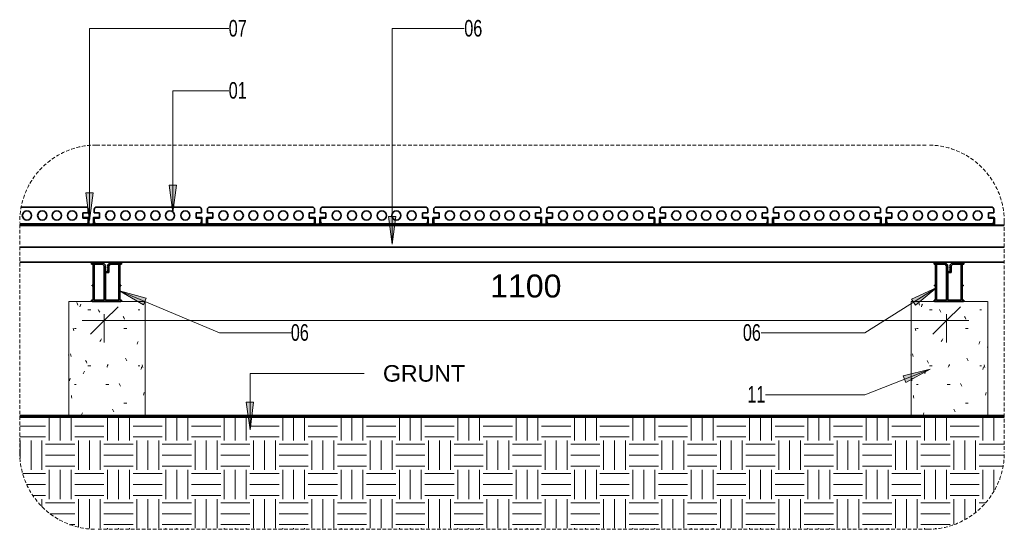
# Model space of a CAD drawing. Header units: millimetres. Extents: x -19138 to -6979, y -297 to 3413.
# Tile 2 of 3: x -11497 to -10211, y -297 to 367. Entities that reach past the tile are written whole.
import ezdxf

# ---------------------------------------------------------------- set-up
doc = ezdxf.new("R2010")
doc.units = ezdxf.units.MM
doc.linetypes.add('Ukryty', pattern=[7.14375, 4.7625, -2.38125])
for name, color, linetype, lineweight in [('A-ANNO-DIMS', 211, 'Continuous', 9), ('A-ANNO-DIMS-12', 211, 'Continuous', 9), ('A-ANNO-IDEN', 131, 'Continuous', 9), ('A-DETL-HDLN', 90, 'Ukryty', 18), ('A-FLOR', 192, 'Continuous', 18), ('A-FLOR-PATT', 8, 'Continuous', 70), ('A-GENM', 13, 'Continuous', 18), ('G-ANNO-TEXT', 231, 'Continuous', 9), ('G-IMPT', 8, 'Continuous', 18), ('S-COLS', 52, 'Continuous', 18)]:
    doc.layers.add(name, color=color, linetype=linetype, lineweight=lineweight)
doc.styles.add('Arial', font='arial.ttf', dxfattribs={"width": 0.7, "height": 21.6})
doc.styles.add('Arial_1', font='arial.ttf', dxfattribs={"height": 21.6})
doc.styles.add('Arial_2', font='arial.ttf', dxfattribs={"height": 30})
doc.dimstyles.new('Przekątna_-_2_5_mm_Arial', dxfattribs={"dimscale": 304.8, "dimtxt": 30.607782, "dimasz": 0.11811, "dimexe": 0.094488, "dimexo": 0.059055, "dimgap": 0.068898, "dimtad": 1, "dimdec": 0, "dimzin": 0, "dimdsep": 46, "dimtxsty": 'Arial_2', "dimblk1": 'OBLIQUE', "dimblk2": 'OBLIQUE', "dimsah": 1, "dimcen": 0.09, "dimdle": 0.094488, "dimazin": 0, "dimtfac": 1, "dimtdec": 4, "dimtix": 1, "dimtmove": 0, "dimatfit": 3, "dimfxl": 1, "dimtvp": 1, "dimtfill": 1, "dimtolj": 1, "dimtzin": 0, "dimarcsym": 2})

# ---------------------------------------------------------------- blocks, each defined once
blk = doc.blocks.new('Legar LD5039ALU - Legar LD5039ALU_dwg-335003-Przekrój 2 _ odwołanie 1')
at = {"layer": 'G-IMPT'}
blk.add_line((-10285.1, 39), (-10285.1, 38.6), dxfattribs=at)
blk = doc.blocks.new('Legar LD5039ALU - Legar LD5039ALU-353055-Przekrój 2 _ odwołanie 1')
at = {"layer": 'A-GENM', "lineweight": 35}
for p, q in [((-10287.6, 50), (-10303, 50)), ((-10303, 50), (-10303, 48.5)), ((-10303, 48.5), (-10301.1, 48.5)), ((-10301.1, 48.5), (-10301.1, 21.4)), ((-10299.6, 1.5), (-10299.6, 48.5)), ((-10299.6, 48.5), (-10288.6, 48.5)), ((-10288.6, 48.5), (-10286.5, 46.6)), ((-10284.8, 47.3), (-10287.6, 50)), ((-10286.5, 46.6), (-10286.5, 1.5)), ((-10285.5, 40.2), (-10284.6, 41.1)), ((-10284.7, 39.4), (-10285.5, 40.2)), ((-10285.5, 38.6), (-10284.7, 39.4)), ((-10285.4, 46.7), (-10284.8, 47.3)), ((-10284.6, 45.9), (-10285.4, 46.7)), ((-10285.4, 45.1), (-10284.6, 45.9)), ((-10284.5, 44.3), (-10285.4, 45.1)), ((-10285.4, 41.9), (-10284.5, 42.7)), ((-10284.6, 41.1), (-10285.4, 41.9)), ((-10285.3, 43.5), (-10284.5, 44.3)), ((-10284.5, 42.7), (-10285.3, 43.5)), ((-10279.6, 50), (-10282.7, 46.9)), ((-10282.7, 46.9), (-10281.6, 45.8)), ((-10281.7, 39.4), (-10282.6, 38.6)), ((-10281.6, 45.8), (-10282.5, 44.9)), ((-10282.5, 44.9), (-10281.7, 44.2)), ((-10281.7, 44.2), (-10282.5, 43.4)), ((-10282.5, 43.4), (-10281.7, 42.6)), ((-10281.7, 42.6), (-10282.5, 41.7)), ((-10282.5, 41.7), (-10281.7, 40.9)), ((-10281.7, 40.9), (-10282.5, 40.1)), ((-10282.5, 40.1), (-10281.7, 39.4)), ((-10280.5, 46.6), (-10278.6, 48.5)), ((-10280.5, 37.5), (-10280.5, 46.6)), ((-10264, 50), (-10279.6, 50)), ((-10278.6, 48.5), (-10267.6, 48.5)), ((-10267.6, 48.5), (-10267.6, 1.5)), ((-10266.1, 21.3), (-10266.1, 48.5)), ((-10266.1, 48.5), (-10264, 48.5)), ((-10264, 48.5), (-10264, 50)), ((-10282.6, 38.6), (-10285.5, 38.6)), ((-10285, 1.5), (-10285, 37.5)), ((-10285, 37.5), (-10280.5, 37.5)), ((-10301.1, 21.4), (-10302.5, 21.4)), ((-10302.5, 21.4), (-10302.5, 20.3)), ((-10302.5, 20.3), (-10301.1, 20.3)), ((-10301.1, 20.3), (-10301.1, 1.5)), ((-10264.9, 21.3), (-10266.1, 21.3)), ((-10266.1, 1.6), (-10266.1, 20.3)), ((-10266.1, 20.3), (-10264.9, 20.3)), ((-10264.9, 20.3), (-10264.9, 21.3)), ((-10301.1, 1.5), (-10303, 1.5)), ((-10303, 1.5), (-10303, 0.7)), ((-10302.4, 0), (-10264.9, 0)), ((-10286.5, 1.5), (-10299.6, 1.5)), ((-10267.6, 1.5), (-10285, 1.5)), ((-10264, 1.6), (-10266.1, 1.6)), ((-10264, 0.8), (-10264, 1.6))]:
    blk.add_line(p, q, dxfattribs=at)
for centre, radius, start, end in [((-10302.3, 0.7), 0.679, 181.4994, 259.7032), ((-10264.9, 1), 0.954, 270.8148, 351.3248)]:
    blk.add_arc(centre, radius, start, end, dxfattribs=at)
blk.add_blockref('Legar LD5039ALU - Legar LD5039ALU_dwg-335003-Przekrój 2 _ odwołanie 1', (0, 0))
blk = doc.blocks.new('Legar LD5039ALU - Legar LD5039ALU-352915-Przekrój 2 _ odwołanie 1')
at = {"layer": 'A-GENM'}
for p, q in [((-11496.9, 100.1), (-11425.7, 100.1)), ((-11496.9, 98.6), (-10211.2, 98.6)), ((-11381.8, 100.1), (-11277.9, 100.1)), ((-11233.9, 100.1), (-11130.1, 100.1)), ((-11086.1, 100.1), (-10982.2, 100.1)), ((-10938.3, 100.1), (-10834.4, 100.1)), ((-10790.5, 100.1), (-10686.6, 100.1)), ((-10642.7, 100.1), (-10538.8, 100.1)), ((-10494.9, 100.1), (-10391, 100.1)), ((-10347.1, 100.1), (-10211.2, 100.1)), ((-11496.9, 71.4), (-10211.2, 71.4)), ((-11496.9, 70.4), (-10211.2, 70.4)), ((-11496.9, 51.6), (-10211.2, 51.6)), ((-11496.9, 50.7), (-10211.2, 50.7))]:
    blk.add_line(p, q, dxfattribs=at)
blk = doc.blocks.new('Deska LD14022 - Deska LD14022-352578-Przekrój 2 _ odwołanie 1')
at = {"layer": 'A-GENM', "lineweight": 35}
for p, q in [((-10365, 120.1), (-10365, 115.6)), ((-10228, 123.1), (-10362, 123.1)), ((-10225, 115.6), (-10225, 120.1)), ((-10365, 115.6), (-10358, 115.6)), ((-10358, 108.6), (-10365, 108.6)), ((-10365, 108.6), (-10365, 104.1)), ((-10358, 115.6), (-10358, 108.6)), ((-10232, 115.6), (-10225, 115.6)), ((-10232, 108.6), (-10232, 115.6)), ((-10225, 108.6), (-10232, 108.6)), ((-10225, 104.1), (-10225, 108.6)), ((-10362, 101.1), (-10228, 101.1))]:
    blk.add_line(p, q, dxfattribs=at)
for centre, radius, start, end in [((-10362, 120.1), 3, 90, 180), ((-10344, 112.1), 6, 0, 180), ((-10324, 112.1), 6, 0, 180), ((-10305, 112.1), 6, 0, 180), ((-10285, 112.1), 6, 0, 180), ((-10266, 112.1), 6, 0, 180), ((-10246, 112.1), 6, 0, 180), ((-10228, 120.1), 3, 360, 90), ((-10362, 104.1), 3, 180, 270), ((-10344, 112.1), 6, 180, 360), ((-10324, 112.1), 6, 180, 0), ((-10305, 112.1), 6, 180, 0), ((-10285, 112.1), 6, 180, 0), ((-10266, 112.1), 6, 180, 0), ((-10246, 112.1), 6, 180, 0), ((-10228, 104.1), 3, 270, 0)]:
    blk.add_arc(centre, radius, start, end, dxfattribs=at)
blk = doc.blocks.new('Deska LD14022 - Deska LD14022-V1-Przekrój 2 _ odwołanie 1')
at = {"layer": 'A-GENM', "lineweight": 35}
for p, q in [((-11410.5, 123.1), (-11494.9, 123.1)), ((-11407.5, 115.6), (-11407.5, 120.1)), ((-11414.5, 115.6), (-11407.5, 115.6)), ((-11414.5, 108.6), (-11414.5, 115.6)), ((-11407.5, 108.6), (-11414.5, 108.6)), ((-11407.5, 104.1), (-11407.5, 108.6)), ((-11496.9, 101.1), (-11410.5, 101.1))]:
    blk.add_line(p, q, dxfattribs=at)
for centre, radius, start, end in [((-11487.5, 112.1), 6, 0, 180), ((-11467.5, 112.1), 6, 0, 180), ((-11448.5, 112.1), 6, 0, 180), ((-11428.5, 112.1), 6, 0, 180), ((-11410.5, 120.1), 3, 360, 90), ((-11487.5, 112.1), 6, 180, 0), ((-11467.5, 112.1), 6, 180, 0), ((-11448.5, 112.1), 6, 180, 0), ((-11428.5, 112.1), 6, 180, 0), ((-11410.5, 104.1), 3, 270, 360)]:
    blk.add_arc(centre, radius, start, end, dxfattribs=at)
blk = doc.blocks.new('Klips montażowy - Klips montażowy-338564-Przekrój 2 _ odwołanie 1')
at = {"layer": 'A-GENM'}
for p, q in [((-10372.7, 109.7), (-10379, 109.7)), ((-10379, 109.7), (-10379, 108.7)), ((-10379, 108.7), (-10372.7, 108.7)), ((-10372.7, 108.7), (-10372.7, 102.1)), ((-10371.7, 102.1), (-10371.7, 108.7)), ((-10366.4, 108.7), (-10366.4, 102.2)), ((-10359, 109.7), (-10365.4, 109.7)), ((-10365.4, 102.1), (-10365.4, 108.7)), ((-10365.4, 108.7), (-10359, 108.7)), ((-10359, 108.7), (-10359, 109.7)), ((-10391, 101.1), (-10391, 100.1)), ((-10390, 100.1), (-10391, 100.1)), ((-10348, 100.1), (-10390, 100.1)), ((-10375.8, 101.1), (-10362, 101.1)), ((-10347.1, 100.1), (-10348, 100.1)), ((-10347, 100.1), (-10347, 101.1))]:
    blk.add_line(p, q, dxfattribs=at)
for centre, radius, start, end in [((-10372.7, 108.7), 1.02, 1.0086, 91.3585), ((-10365.4, 108.7), 0.999, 89.9918, 180.1002), ((-10370.7, 102.1), 2.02, 181.3297, 210.3103), ((-10370.7, 102.1), 1.02, 181.3297, 267.0619), ((-10370.7, 102.1), 1.02, 254.1512, 264.2193), ((-10367.5, 102.2), 1.15, 278.1774, 358.3046), ((-10367.5, 102.2), 2.14, 328.0632, 358.3046)]:
    blk.add_arc(centre, radius, start, end, dxfattribs=at)
blk = doc.blocks.new('Klips montażowy - Klips montażowy-V2-Przekrój 2 _ odwołanie 1')
at = {"layer": 'A-GENM'}
for p, q in [((-11407.5, 109.7), (-11413.8, 109.7)), ((-11413.8, 109.7), (-11413.8, 108.7)), ((-11413.8, 108.7), (-11407.4, 108.7)), ((-11407.4, 108.7), (-11407.4, 102.1)), ((-11406.4, 102.1), (-11406.4, 108.7)), ((-11401.1, 108.7), (-11401.1, 102.2)), ((-11393.7, 109.7), (-11400.1, 109.7)), ((-11400.1, 102.1), (-11400.1, 108.7)), ((-11400.1, 108.7), (-11393.7, 108.7)), ((-11393.7, 108.7), (-11393.7, 109.7)), ((-11425.7, 101.1), (-11425.7, 100.1)), ((-11424.7, 100.1), (-11425.7, 100.1)), ((-11382.7, 100.1), (-11424.7, 100.1)), ((-11410.5, 101.1), (-11396.7, 101.1)), ((-11381.8, 100.1), (-11382.7, 100.1)), ((-11381.7, 100.1), (-11381.7, 101.1))]:
    blk.add_line(p, q, dxfattribs=at)
for centre, radius, start, end in [((-11407.4, 108.7), 1.02, 1.0086, 91.3585), ((-11400.1, 108.7), 0.999, 89.9918, 180.1002), ((-11405.4, 102.1), 2.02, 181.3297, 210.3103), ((-11405.4, 102.1), 1.02, 181.3297, 267.0619), ((-11405.4, 102.1), 1.02, 254.1512, 264.2193), ((-11402.2, 102.2), 1.15, 277.2704, 358.3046), ((-11402.2, 102.2), 2.14, 328.0632, 358.3046)]:
    blk.add_arc(centre, radius, start, end, dxfattribs=at)
blk = doc.blocks.new('FP_3-Przekrój 2 _ odwołanie 1')
at = {"layer": 'S-COLS'}
for p, q in [((-11332.9, -150), (-11332.9, 0)), ((-11342.3, -10.8), (-11340, -10.8)), ((-11360.9, -21.2), (-11361.8, -19.5)), ((-11360, -23), (-11360.9, -21.2)), ((-11360.8, -35.2), (-11357.2, -35.2)), ((-11342.9, -53.9), (-11343.5, -55.6)), ((-11342.3, -52.1), (-11342.9, -53.9)), ((-11333.2, -59.6), (-11332.8, -59.6)), ((-11358, -75.7), (-11358.9, -73.9)), ((-11357.1, -77.4), (-11358, -75.7)), ((-11382.1, -83.7), (-11382.9, -85.2)), ((-11381.2, -82.2), (-11382.1, -83.7)), ((-11342.3, -83.9), (-11340, -83.9)), ((-11338.1, -87.2), (-11338.6, -88.9)), ((-11337.7, -85.5), (-11338.1, -87.2)), ((-11336.4, -84.6), (-11336.8, -82.8)), ((-11336.1, -86.3), (-11336.4, -84.6)), ((-11382.9, -108.3), (-11380.4, -108.3)), ((-11366.1, -109), (-11367.1, -107.2)), ((-11365.2, -110.7), (-11366.1, -109)), ((-11334.8, -120.5), (-11335.1, -122.2)), ((-11334.6, -118.8), (-11334.8, -120.5)), ((-11374.8, -142.3), (-11375.8, -140.5)), ((-11360.8, -132.7), (-11357.2, -132.7)), ((-11373.8, -144), (-11374.8, -142.3)), ((-11363.8, -148.8), (-11364.4, -150)), ((-11346.4, -150), (-11346.6, -149.5))]:
    blk.add_line(p, q, dxfattribs=at)
blk = doc.blocks.new('FP_4-Przekrój 2 _ odwołanie 1')
at = {"layer": 'S-COLS'}
for p, q in [((-11432.9, 0), (-11432.9, -150)), ((-11421.5, -3.4), (-11422.2, -1.6)), ((-11420.9, -5.1), (-11421.5, -3.4)), ((-11417.7, -5.1), (-11418.4, -6.9)), ((-11416.9, -3.4), (-11417.7, -5.1)), ((-11407.8, -10.8), (-11404.2, -10.8)), ((-11393.5, -12.3), (-11394.5, -10.6)), ((-11392.5, -14.1), (-11393.5, -12.3)), ((-11426.6, -36.7), (-11427.1, -35)), ((-11426.1, -38.4), (-11426.6, -36.7)), ((-11425.3, -35.2), (-11423, -35.2)), ((-11391.1, -50.6), (-11392.1, -52.4)), ((-11390.1, -48.9), (-11391.1, -50.6)), ((-11432.9, -59.6), (-11432.5, -59.6)), ((-11432.9, -68.5), (-11433, -70.2)), ((-11432.8, -66.7), (-11432.9, -68.5)), ((-11430.3, -70), (-11430.6, -68.3)), ((-11429.9, -71.7), (-11430.3, -70)), ((-11409.9, -78.9), (-11410.8, -77.2)), ((-11409.1, -80.7), (-11409.9, -78.9)), ((-11407.8, -83.9), (-11404.2, -83.9)), ((-11382.9, -85.2), (-11383.2, -85.7)), ((-11431.5, -101.8), (-11431.7, -103.5)), ((-11431.2, -100), (-11431.5, -101.8)), ((-11413.3, -92.9), (-11414.1, -94.6)), ((-11412.5, -91.1), (-11413.3, -92.9)), ((-11425.3, -108.3), (-11423, -108.3)), ((-11384.5, -108.3), (-11382.9, -108.3)), ((-11429.1, -124.4), (-11429.5, -122.7)), ((-11428.7, -126.2), (-11429.1, -124.4)), ((-11415.9, -147.3), (-11416.6, -149)), ((-11415.1, -145.5), (-11415.9, -147.3))]:
    blk.add_line(p, q, dxfattribs=at)
blk = doc.blocks.new('Słup betonowy o przekroju okrągłym - 300mm-354022-Przekrój 2 _ odwołanie 1')
at = {"layer": 'S-COLS'}
for p, q in [((-11402.5, 0), (-11432.8, 0)), ((-11333.1, 0), (-11364.9, 0))]:
    blk.add_line(p, q, dxfattribs=at)
for name in ['FP_4-Przekrój 2 _ odwołanie 1', 'FP_3-Przekrój 2 _ odwołanie 1']:
    blk.add_blockref(name, (0, 0), dxfattribs=at)
blk = doc.blocks.new('FP_6-Przekrój 2 _ odwołanie 1')
at = {"layer": 'S-COLS'}
for p, q in [((-10232.9, -150), (-10232.9, 0)), ((-10243.1, -10.8), (-10240.8, -10.8)), ((-10262.2, -21.2), (-10263.1, -19.5)), ((-10261.3, -23), (-10262.2, -21.2)), ((-10262.1, -35.2), (-10258.5, -35.2)), ((-10243.7, -53.9), (-10244.4, -55.6)), ((-10243.1, -52.1), (-10243.7, -53.9)), ((-10233.4, -59.6), (-10232.9, -59.6)), ((-10259.3, -75.7), (-10260.2, -73.9)), ((-10258.4, -77.4), (-10259.3, -75.7)), ((-10282.6, -82.2), (-10282.9, -82.7)), ((-10243.1, -83.9), (-10240.8, -83.9)), ((-10238.8, -87.2), (-10239.3, -88.9)), ((-10238.3, -85.5), (-10238.8, -87.2)), ((-10237, -84.6), (-10237.4, -82.8)), ((-10236.6, -86.3), (-10237, -84.6)), ((-10282.9, -108.3), (-10281.9, -108.3)), ((-10267.5, -109), (-10268.5, -107.2)), ((-10266.5, -110.7), (-10267.5, -109)), ((-10235.3, -120.5), (-10235.6, -122.2)), ((-10235, -118.8), (-10235.3, -120.5)), ((-10276.2, -142.3), (-10277.2, -140.5)), ((-10262.1, -132.7), (-10258.5, -132.7)), ((-10275.2, -144), (-10276.2, -142.3)), ((-10265.1, -148.8), (-10265.8, -150)), ((-10247.4, -150), (-10247.6, -149.5))]:
    blk.add_line(p, q, dxfattribs=at)
blk = doc.blocks.new('FP_7-Przekrój 2 _ odwołanie 1')
at = {"layer": 'S-COLS'}
for p, q in [((-10332.9, 0), (-10332.9, -150)), ((-10322.4, -3.4), (-10323, -1.6)), ((-10321.8, -5.1), (-10322.4, -3.4)), ((-10318.7, -5.1), (-10319.4, -6.9)), ((-10318, -3.4), (-10318.7, -5.1)), ((-10309, -10.8), (-10305.5, -10.8)), ((-10294.9, -12.3), (-10295.8, -10.6)), ((-10293.9, -14.1), (-10294.9, -12.3)), ((-10327.3, -36.7), (-10327.7, -35)), ((-10326.8, -38.4), (-10327.3, -36.7)), ((-10326, -35.2), (-10323.8, -35.2)), ((-10292.5, -50.6), (-10293.5, -52.4)), ((-10291.5, -48.9), (-10292.5, -50.6)), ((-10333, -59.6), (-10332.7, -59.6)), ((-10333, -68.5), (-10333.1, -70.2)), ((-10333, -66.7), (-10333, -68.5)), ((-10330.7, -70), (-10331, -68.3)), ((-10330.4, -71.7), (-10330.7, -70)), ((-10311.1, -78.9), (-10312, -77.2)), ((-10310.3, -80.7), (-10311.1, -78.9)), ((-10309, -83.9), (-10305.5, -83.9)), ((-10283.8, -84.2), (-10284.6, -85.7)), ((-10282.9, -82.7), (-10283.8, -84.2)), ((-10331.8, -101.8), (-10332, -103.5)), ((-10331.6, -100), (-10331.8, -101.8)), ((-10314.5, -92.9), (-10315.2, -94.6)), ((-10313.7, -91.1), (-10314.5, -92.9)), ((-10326, -108.3), (-10323.8, -108.3)), ((-10285.9, -108.3), (-10282.9, -108.3)), ((-10329.6, -124.4), (-10330, -122.7)), ((-10329.3, -126.2), (-10329.6, -124.4)), ((-10316.9, -147.3), (-10317.7, -149)), ((-10316.2, -145.5), (-10316.9, -147.3))]:
    blk.add_line(p, q, dxfattribs=at)
blk = doc.blocks.new('Słup betonowy o przekroju okrągłym - 300mm-V5-Przekrój 2 _ odwołanie 1')
at = {"layer": 'S-COLS'}
for p, q in [((-10302.5, 0), (-10332.8, 0)), ((-10233.1, 0), (-10264.9, 0))]:
    blk.add_line(p, q, dxfattribs=at)
for name in ['FP_7-Przekrój 2 _ odwołanie 1', 'FP_6-Przekrój 2 _ odwołanie 1']:
    blk.add_blockref(name, (0, 0), dxfattribs=at)
blk = doc.blocks.new('Klips startowy - Klips startowy-339410-Przekrój 2 _ odwołanie 1')
at = {"layer": 'A-GENM'}
for p, q in [((-10225, 109.7), (-10229.8, 109.7)), ((-10229.8, 109.7), (-10229.8, 108.7)), ((-10229.8, 108.7), (-10224.8, 108.7)), ((-10224.8, 108.7), (-10224.8, 102.1)), ((-10223.8, 101.3), (-10223.8, 108.5)), ((-10254.8, 101.1), (-10254.8, 100.1)), ((-10225.8, 101.1), (-10228, 101.1))]:
    blk.add_line(p, q, dxfattribs=at)
for centre, radius, start, end in [((-10225, 108.4), 1.26, 2.773, 87.096), ((-10225.8, 102.1), 1, 270.0103, 0.0103), ((-10225, 101.3), 1.26, 270, 0.0103)]:
    blk.add_arc(centre, radius, start, end, dxfattribs=at)
blk = doc.blocks.new('DIMBLOCK1-Przekrój 2 _ odwołanie 1')
at = {"layer": 'A-ANNO-DIMS-12', "lineweight": 35}
for p, q in [((-11386.5, -24.9), (-11368.5, -6.9)), ((-10286.5, -24.9), (-10268.5, -6.9)), ((-11386.5, -24.9), (-11404.5, -42.9)), ((-10286.5, -24.9), (-10304.5, -42.9))]:
    blk.add_line(p, q, dxfattribs=at)
at = {"layer": 'A-ANNO-DIMS-12'}
for p, q in [((-11415.3, -24.9), (-10257.7, -24.9)), ((-11386.5, -16.5), (-11386.5, -53.7)), ((-11386.5, -24.9), (-11386.5, -16.5)), ((-10286.5, -16.5), (-10286.5, -53.7)), ((-10286.5, -24.9), (-10286.5, -16.5))]:
    blk.add_line(p, q, dxfattribs=at)
at = {"layer": 'A-ANNO-DIMS-12', "color": 0, "insert": (-10882.7, 35.1), "char_height": 30, "width": 110.753, "attachment_point": 1, "line_spacing_factor": 0.941778, "style": 'Arial_2', "bg_fill": 3, "box_fill_scale": 1.25, "bg_fill_color": 256, "bg_fill_true_color": 13158600, "bg_fill_transparency": 0}
blk.add_mtext('1100', dxfattribs=at)
blk = doc.blocks.new('_Oblique')
at = {"color": 0, "linetype": 'ByBlock', "lineweight": -2}
blk.add_line((-0.5, -0.5), (0.5, 0.5), dxfattribs=at)

msp = doc.modelspace()

# ---------------------------------------------------------------- hatches: boundary and pattern name
at = {"layer": 'A-ANNO-IDEN'}
for points in [[(-11405.6, 105.5), (-11400.9, 141.5), (-11410.4, 141.5)], [(-11297, 115.8), (-11292.2, 151.8), (-11301.7, 151.8)], [(-11010.6, 74.6), (-11005.9, 110.6), (-11015.4, 110.6)], [(-11366.7, 13.6), (-11335.3, -4.6), (-11331.7, 4.1)], [(-10299.2, 18), (-10332.2, 2.9), (-10327.2, -5.1)], [(-10308.1, -88.5), (-10343.3, -97.1), (-10339.9, -105.9)]]:
    msp.add_hatch(color=256, dxfattribs=at).paths.add_polyline_path(points, flags=0)
at = {"layer": 'A-FLOR-PATT', "lineweight": 18}
h = msp.add_hatch(dxfattribs=at)
h.set_pattern_fill('FP_1', color=256, style=0, pattern_type=2)
h.set_pattern_definition([(0, (-4986.124, 13.6), (38.1, 38.1), [38.1, -38.1]), (0, (-4986.124, 27.886), (38.1, 38.1), [38.1, -38.1]), (0, (-4986.124, 42.174), (38.1, 38.1), [38.1, -38.1]), (90, (-4981.36, 46.936), (-38.1, 38.1), [38.1, -38.1]), (90, (-4967.074, 46.936), (-38.1, 38.1), [38.1, -38.1]), (90, (-4952.786, 46.936), (-38.1, 38.1), [38.1, -38.1])])
h.paths.add_polyline_path([(-11142.4, -297.3), (-10311.2, -297.3), (-10298.1, -296.4), (-10285.3, -293.8), (-10273, -289.6), (-10261.2, -283.9), (-10250.3, -276.6), (-10240.5, -268), (-10231.9, -258.1), (-10224.6, -247.3), (-10218.8, -235.5), (-10214.6, -223.1), (-10212.1, -210.4), (-10211.2, -197.3), (-10211.2, -150), (-11496.9, -150), (-11496.9, -197.3), (-11496.1, -210.4), (-11493.5, -223.1), (-11489.3, -235.5), (-11483.5, -247.3), (-11476.3, -258.1), (-11467.7, -268), (-11457.8, -276.6), (-11446.9, -283.9), (-11435.2, -289.6), (-11422.8, -293.8), (-11410.1, -296.4), (-11396.9, -297.3), (-11342.6, -297.3)], flags=0)
at = {"layer": 'G-ANNO-TEXT'}
msp.add_hatch(color=7, dxfattribs=at).paths.add_polyline_path([(-11196.2, -167.6), (-11191.5, -131.6), (-11201, -131.6)], flags=0)

# ---------------------------------------------------------------- linework, layer by layer
at = {"layer": 'A-ANNO-IDEN'}
for p, q in [((-11405.6, 355.8), (-11224, 355.8)), ((-11405.6, 105.5), (-11405.6, 355.8)), ((-11010.6, 355.8), (-10916.4, 355.8)), ((-11010.6, 74.6), (-11010.6, 355.8)), ((-11297, 274.8), (-11224, 274.8)), ((-11297, 115.8), (-11297, 274.8)), ((-11400.9, 141.5), (-11410.4, 141.5)), ((-11410.4, 141.5), (-11405.6, 105.5)), ((-11405.6, 105.5), (-11400.9, 141.5)), ((-11292.2, 151.8), (-11301.7, 151.8)), ((-11301.7, 151.8), (-11297, 115.8)), ((-11297, 115.8), (-11292.2, 151.8)), ((-11005.9, 110.6), (-11015.4, 110.6)), ((-11015.4, 110.6), (-11010.6, 74.6)), ((-11010.6, 74.6), (-11005.9, 110.6)), ((-11366.7, 13.6), (-11335.3, -4.6)), ((-11331.7, 4.1), (-11366.7, 13.6)), ((-11366.7, 13.6), (-11236.2, -41)), ((-10299.2, 18), (-10393.5, -41)), ((-10299.2, 18), (-10332.2, 2.9)), ((-10327.2, -5.1), (-10299.2, 18)), ((-11335.3, -4.6), (-11331.7, 4.1)), ((-10332.2, 2.9), (-10327.2, -5.1)), ((-11236.2, -41), (-11142.9, -41)), ((-10393.5, -41), (-10528.8, -41)), ((-10308.1, -88.5), (-10393.5, -121.7)), ((-10308.1, -88.5), (-10343.3, -97.1)), ((-10339.9, -105.9), (-10308.1, -88.5)), ((-10343.3, -97.1), (-10339.9, -105.9)), ((-10393.5, -121.7), (-10523, -121.7))]:
    msp.add_line(p, q, dxfattribs=at)
at = {"layer": 'A-DETL-HDLN'}
for p, q in [((-11396.9, 204), (-10311.2, 204)), ((-11496.9, -197.3), (-11496.9, 104)), ((-10211.2, 104), (-10211.2, -197.3)), ((-10311.2, -297.3), (-11396.9, -297.3))]:
    msp.add_line(p, q, dxfattribs=at)
for centre, start, end in [((-11396.9, 104), 90, 180), ((-10311.2, 104), 360, 90), ((-11396.9, -197.3), 180, 270), ((-10311.2, -197.3), 270, 360)]:
    msp.add_arc(centre, 100, start, end, dxfattribs=at)
at = {"layer": 'A-FLOR', "lineweight": 70}
msp.add_line((-10211.2, -150), (-11496.9, -150), dxfattribs=at)
at = {"layer": 'G-ANNO-TEXT', "color": 7}
for p, q in [((-11196.2, -93.9), (-11047, -93.9)), ((-11196.2, -167.6), (-11196.2, -93.9)), ((-11191.5, -131.6), (-11201, -131.6)), ((-11201, -131.6), (-11196.2, -167.6)), ((-11196.2, -167.6), (-11191.5, -131.6))]:
    msp.add_line(p, q, dxfattribs=at)

# ---------------------------------------------------------------- block references
at = {"layer": 'A-GENM'}
for name, p in [('Deska LD14022 - Deska LD14022-V1-Przekrój 2 _ odwołanie 1', (0, 0)), ('Deska LD14022 - Deska LD14022-352578-Przekrój 2 _ odwołanie 1', (-1034.7, 0)), ('Deska LD14022 - Deska LD14022-352578-Przekrój 2 _ odwołanie 1', (-886.9, 0)), ('Deska LD14022 - Deska LD14022-352578-Przekrój 2 _ odwołanie 1', (-739.1, 0)), ('Deska LD14022 - Deska LD14022-352578-Przekrój 2 _ odwołanie 1', (-591.3, 0)), ('Deska LD14022 - Deska LD14022-352578-Przekrój 2 _ odwołanie 1', (-443.4, 0)), ('Deska LD14022 - Deska LD14022-352578-Przekrój 2 _ odwołanie 1', (-295.6, 0)), ('Deska LD14022 - Deska LD14022-352578-Przekrój 2 _ odwołanie 1', (-147.8, 0)), ('Deska LD14022 - Deska LD14022-352578-Przekrój 2 _ odwołanie 1', (0, 0)), ('Klips montażowy - Klips montażowy-V2-Przekrój 2 _ odwołanie 1', (0, 0)), ('Klips montażowy - Klips montażowy-338564-Przekrój 2 _ odwołanie 1', (-886.9, 0)), ('Klips montażowy - Klips montażowy-338564-Przekrój 2 _ odwołanie 1', (-739.1, 0)), ('Klips montażowy - Klips montażowy-338564-Przekrój 2 _ odwołanie 1', (-591.3, 0)), ('Klips montażowy - Klips montażowy-338564-Przekrój 2 _ odwołanie 1', (-443.4, 0)), ('Klips montażowy - Klips montażowy-338564-Przekrój 2 _ odwołanie 1', (-295.6, 0)), ('Klips montażowy - Klips montażowy-338564-Przekrój 2 _ odwołanie 1', (-147.8, 0)), ('Klips montażowy - Klips montażowy-338564-Przekrój 2 _ odwołanie 1', (0, 0)), ('Klips startowy - Klips startowy-339410-Przekrój 2 _ odwołanie 1', (0, 0)), ('Legar LD5039ALU - Legar LD5039ALU-352915-Przekrój 2 _ odwołanie 1', (0, 0)), ('Legar LD5039ALU - Legar LD5039ALU-353055-Przekrój 2 _ odwołanie 1', (-1100, 0)), ('Legar LD5039ALU - Legar LD5039ALU-353055-Przekrój 2 _ odwołanie 1', (0, 0))]:
    msp.add_blockref(name, p, dxfattribs=at)
at = {"layer": 'S-COLS'}
for name in ['Słup betonowy o przekroju okrągłym - 300mm-354022-Przekrój 2 _ odwołanie 1', 'Słup betonowy o przekroju okrągłym - 300mm-V5-Przekrój 2 _ odwołanie 1']:
    msp.add_blockref(name, (0, 0), dxfattribs=at)

# ---------------------------------------------------------------- texts
at = {"layer": 'A-ANNO-IDEN', "char_height": 21.6, "width": 28.284, "attachment_point": 1, "style": 'Arial'}
for s, insert in [('07', (-11224, 367.1)), ('06', (-10916.4, 367.1)), ('01', (-11224, 286.1)), ('06', (-11142.9, -29.7)), ('06', (-10552.6, -29.7)), ('11', (-10546.8, -110.4))]:
    msp.add_mtext(s, dxfattribs=dict(at, insert=insert))
at = {"layer": 'G-ANNO-TEXT', "color": 7, "insert": (-11022.6, -83.1), "char_height": 21.6, "width": 127.949, "attachment_point": 1, "style": 'Arial_1'}
msp.add_mtext('GRUNT', dxfattribs=at)

# ---------------------------------------------------------------- next in the draw order: dimensions: what is measured, and where the dimension line sits
at = {"layer": 'A-ANNO-DIMS'}
dim = msp.add_linear_dim(base=(-10286.5, -24.9), p1=(-11386.5, 1.5), p2=(-10286.5, 1.5), dimstyle='Przekątna_-_2_5_mm_Arial', override={"dimpost": '<>', "dimfxl": 1100}, dxfattribs=at)
dim.commit()
dim.dimension.update_dxf_attribs({"geometry": 'DIMBLOCK1-Przekrój 2 _ odwołanie 1', "text_midpoint": (-10836.5, 11.4)})

doc.saveas('drawing.dxf')
